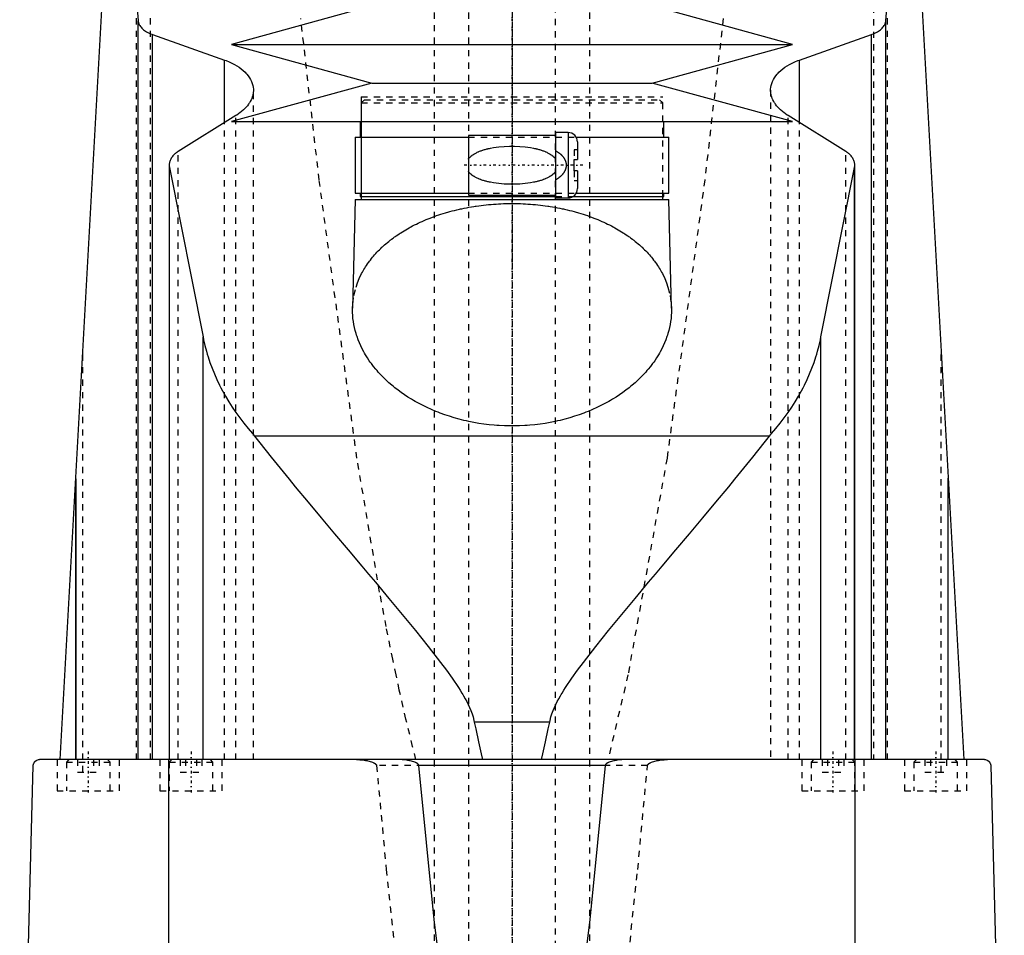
# Model space of a CAD drawing. Extents: x -120 to 120, y -1 to 1168.
# Tile 6 of 9: x -79 to 79, y 541 to 688. Entities that reach past the tile are written whole.
import ezdxf

# ---------------------------------------------------------------- set-up
doc = ezdxf.new("R2010")
doc.units = 0
doc.linetypes.add('CENTER', pattern=[1.5, 0.45, -0.5, 0.05, -0.5])
doc.linetypes.add('DASHED', pattern=[2, 1, -1])
for name, color, linetype in [('AM_0', 7, 'CONTINUOUS'), ('AM_3', 7, 'DASHED'), ('AM_7', 7, 'CENTER')]:
    doc.layers.add(name, color=color, linetype=linetype)

msp = doc.modelspace()

# ---------------------------------------------------------------- linework, layer by layer
at = {"layer": 'AM_0', "color": 7, "linetype": 'CONTINUOUS'}
for p, q in [((-72.48, 569.6), (-61.98, 760.16)), ((61.98, 760.16), (72.48, 569.6)), ((-22.5, 690.6), (-45, 684.4)), ((45, 684.4), (22.5, 690.6)), ((-60, 569.6), (-60, 688.17)), ((60, 569.6), (60, 688.17)), ((-57.68, 569.6), (-57.68, 685.98)), ((-57.68, 685.98), (-46.13, 681.89)), ((46.13, 681.89), (57.68, 685.98)), ((57.68, 569.6), (57.68, 685.98)), ((-45, 684.4), (-22.5, 678.2)), ((-45, 684.4), (45, 684.4)), ((22.5, 678.2), (45, 684.4)), ((-46.13, 671.85), (-46.13, 681.89)), ((46.13, 671.85), (46.13, 681.89)), ((-22.5, 678.2), (-45, 672)), ((-22.5, 678.2), (22.5, 678.2)), ((45, 672), (22.5, 678.2)), ((-44.32, 672.97), (-53.59, 667.2)), ((-45, 672), (45, 672)), ((-24.35, 672), (-24.35, 669.5)), ((24.35, 669.5), (24.35, 672)), ((53.59, 667.2), (44.32, 672.97)), ((9, 670.25), (7, 670.25)), ((7, 670.25), (7, 659.75)), ((9, 670.25), (9, 659.75)), ((-25.15, 669.5), (-25.15, 660.5)), ((-25.15, 669.5), (-7, 669.5)), ((7, 669.8), (-7, 669.8)), ((-7, 669.8), (-7, 660.2)), ((10.3, 669.5), (25.15, 669.5)), ((10.5, 668.75), (10.5, 665.9)), ((25.15, 660.5), (25.15, 669.5)), ((10, 664.1), (10, 665.9)), ((10, 665.9), (10.5, 665.9)), ((-55, 665.05), (-55, 569.6)), ((-54.96, 569.6), (-54.96, 664.64)), ((-54.96, 664.64), (-49.57, 637.45)), ((10.5, 664.1), (10, 664.1)), ((10.5, 664.1), (10.5, 661.25)), ((49.57, 637.45), (54.96, 664.64)), ((54.96, 569.6), (54.96, 664.64)), ((55, 569.6), (55, 665.05)), ((-25.15, 660.5), (-7, 660.5)), ((-24.35, 660.5), (-24.35, 660)), ((10.3, 660.5), (25.15, 660.5)), ((24.35, 660), (24.35, 660.5)), ((-25.18, 659.5), (-25.59, 642.04)), ((-25.18, 659.5), (25.18, 659.5)), ((-24.35, 660), (7, 660)), ((-24.18, 660), (-24.18, 659.5)), ((-7, 660.2), (7, 660.2)), ((7, 659.75), (9, 659.75)), ((9.83, 660), (24.35, 660)), ((24.18, 659.5), (24.18, 660)), ((25.59, 642.04), (25.18, 659.5)), ((-49.57, 569.6), (-49.57, 637.45)), ((49.57, 569.6), (49.57, 637.45)), ((41.3, 621.52), (-41.3, 621.52)), ((-70, 569.6), (-70, 614.75)), ((-70, 614.67), (-70, 569.6)), ((70, 569.6), (70, 614.75)), ((70, 569.6), (70, 614.67)), ((6.05, 575.62), (-6.05, 575.62)), ((75.83, 569.6), (-75.83, 569.6)), ((-55.06, 487.5), (-55.06, 569.6)), ((55.06, 487.5), (55.06, 569.6)), ((-79, 487.5), (-76.83, 568.63)), ((14.95, 568.63), (-14.95, 568.63)), ((76.83, 568.63), (79, 487.5))]:
    msp.add_line(p, q, dxfattribs=at)
for points in [[(-63.73, 728.44, 0), (-63.09, 722.45, 0), (-61.84, 709.58, 0), (-60.6, 695.59, 0), (-60, 688.17, 0)], [(60, 688.17, 0), (60.6, 695.59, 0), (61.84, 709.58, 0), (63.09, 722.45, 0), (63.73, 728.44, 0)], [(-60, 688.17, 0), (-59.99, 688.1, 0), (-59.96, 687.97, 0), (-59.93, 687.83, 0), (-59.9, 687.76, 0), (-59.88, 687.69, 0), (-59.81, 687.55, 0), (-59.73, 687.41, 0), (-59.64, 687.27, 0), (-59.53, 687.14, 0), (-59.41, 687.01, 0), (-59.34, 686.94, 0), (-59.28, 686.88, 0), (-59.13, 686.75, 0), (-58.97, 686.63, 0), (-58.81, 686.52, 0), (-58.63, 686.41, 0), (-58.44, 686.31, 0), (-58.34, 686.26, 0), (-58.24, 686.21, 0), (-58.03, 686.12, 0), (-57.8, 686.03, 0), (-57.68, 685.98, 0)], [(57.68, 685.98, 0), (57.8, 686.03, 0), (58.03, 686.12, 0), (58.24, 686.21, 0), (58.34, 686.26, 0), (58.44, 686.31, 0), (58.63, 686.41, 0), (58.81, 686.52, 0), (58.97, 686.63, 0), (59.13, 686.75, 0), (59.28, 686.88, 0), (59.34, 686.94, 0), (59.41, 687.01, 0), (59.53, 687.14, 0), (59.64, 687.27, 0), (59.73, 687.41, 0), (59.81, 687.55, 0), (59.88, 687.69, 0), (59.9, 687.76, 0), (59.93, 687.83, 0), (59.96, 687.97, 0), (59.99, 688.1, 0), (60, 688.17, 0)], [(-46.13, 681.89, 0), (-45.89, 681.8, 0), (-45.41, 681.6, 0), (-44.96, 681.4, 0), (-44.75, 681.29, 0), (-44.54, 681.18, 0), (-44.16, 680.95, 0), (-43.79, 680.72, 0), (-43.44, 680.46, 0), (-43.12, 680.2, 0), (-42.83, 679.92, 0), (-42.69, 679.78, 0), (-42.56, 679.64, 0), (-42.32, 679.35, 0), (-42.11, 679.05, 0), (-41.94, 678.74, 0), (-41.79, 678.44, 0), (-41.67, 678.13, 0), (-41.63, 677.97, 0), (-41.59, 677.82, 0), (-41.53, 677.51, 0), (-41.5, 677.21, 0), (-41.5, 677.06, 0)], [(41.5, 677.06, 0), (41.5, 677.21, 0), (41.53, 677.51, 0), (41.59, 677.82, 0), (41.63, 677.97, 0), (41.67, 678.13, 0), (41.79, 678.44, 0), (41.94, 678.74, 0), (42.11, 679.05, 0), (42.32, 679.35, 0), (42.56, 679.64, 0), (42.69, 679.78, 0), (42.83, 679.92, 0), (43.12, 680.2, 0), (43.44, 680.46, 0), (43.79, 680.72, 0), (44.16, 680.96, 0), (44.55, 681.18, 0), (44.75, 681.29, 0), (44.96, 681.4, 0), (45.41, 681.6, 0), (45.89, 681.8, 0), (46.13, 681.89, 0)], [(-41.5, 677.06, 0), (-41.5, 676.94, 0), (-41.52, 676.7, 0), (-41.55, 676.47, 0), (-41.58, 676.34, 0), (-41.6, 676.22, 0), (-41.67, 675.98, 0), (-41.76, 675.74, 0), (-41.86, 675.5, 0), (-41.99, 675.25, 0), (-42.13, 675.01, 0), (-42.21, 674.9, 0), (-42.29, 674.78, 0), (-42.47, 674.54, 0), (-42.67, 674.31, 0), (-42.88, 674.09, 0), (-43.11, 673.87, 0), (-43.35, 673.66, 0), (-43.48, 673.55, 0), (-43.61, 673.45, 0), (-43.89, 673.25, 0), (-44.17, 673.06, 0), (-44.32, 672.97, 0)], [(44.32, 672.97, 0), (44.17, 673.06, 0), (43.88, 673.25, 0), (43.61, 673.45, 0), (43.48, 673.56, 0), (43.35, 673.66, 0), (43.1, 673.87, 0), (42.88, 674.09, 0), (42.66, 674.32, 0), (42.47, 674.55, 0), (42.29, 674.78, 0), (42.21, 674.9, 0), (42.13, 675.02, 0), (41.99, 675.26, 0), (41.86, 675.5, 0), (41.76, 675.74, 0), (41.67, 675.98, 0), (41.6, 676.22, 0), (41.58, 676.35, 0), (41.55, 676.47, 0), (41.52, 676.7, 0), (41.5, 676.94, 0), (41.5, 677.06, 0)], [(-53.59, 667.2, 0), (-53.66, 667.15, 0), (-53.81, 667.05, 0), (-53.95, 666.94, 0), (-54.01, 666.89, 0), (-54.08, 666.84, 0), (-54.2, 666.72, 0), (-54.31, 666.61, 0), (-54.42, 666.49, 0), (-54.52, 666.37, 0), (-54.61, 666.25, 0), (-54.65, 666.19, 0), (-54.69, 666.13, 0), (-54.76, 666, 0), (-54.82, 665.87, 0), (-54.87, 665.75, 0), (-54.92, 665.62, 0), (-54.95, 665.49, 0), (-54.96, 665.43, 0), (-54.97, 665.36, 0), (-54.99, 665.24, 0), (-55, 665.11, 0), (-55, 665.05, 0)], [(55, 665.05, 0), (55, 665.11, 0), (54.99, 665.24, 0), (54.97, 665.36, 0), (54.96, 665.43, 0), (54.95, 665.49, 0), (54.92, 665.62, 0), (54.87, 665.75, 0), (54.82, 665.87, 0), (54.76, 666, 0), (54.69, 666.13, 0), (54.65, 666.19, 0), (54.61, 666.25, 0), (54.52, 666.37, 0), (54.42, 666.49, 0), (54.31, 666.61, 0), (54.2, 666.72, 0), (54.08, 666.84, 0), (54.01, 666.89, 0), (53.95, 666.94, 0), (53.81, 667.05, 0), (53.66, 667.15, 0), (53.59, 667.2, 0)], [(-55, 665.05, 0), (-55, 664.98, 0), (-54.99, 664.85, 0), (-54.97, 664.71, 0), (-54.96, 664.64, 0)], [(54.96, 664.64, 0), (54.97, 664.71, 0), (54.99, 664.85, 0), (55, 664.98, 0), (55, 665.05, 0)], [(25.59, 642.04, 0), (25.59, 641.81, 0), (25.59, 641.35, 0), (25.56, 640.87, 0), (25.54, 640.64, 0), (25.52, 640.4, 0), (25.46, 639.92, 0), (25.38, 639.43, 0), (25.28, 638.95, 0), (25.16, 638.46, 0), (25.02, 637.97, 0), (24.95, 637.73, 0), (24.87, 637.49, 0), (24.69, 637, 0), (24.49, 636.51, 0), (24.28, 636.02, 0), (24.04, 635.54, 0), (23.78, 635.06, 0), (23.65, 634.82, 0), (23.51, 634.58, 0), (23.21, 634.1, 0), (22.9, 633.63, 0), (22.74, 633.4, 0), (22.57, 633.17, 0), (22.22, 632.71, 0), (21.85, 632.25, 0), (21.66, 632.03, 0), (21.46, 631.8, 0), (21.06, 631.36, 0), (20.63, 630.93, 0), (20.19, 630.51, 0), (19.74, 630.09, 0), (19.27, 629.68, 0), (19.03, 629.48, 0), (18.78, 629.28, 0), (18.28, 628.9, 0), (17.77, 628.52, 0), (17.24, 628.15, 0), (16.69, 627.79, 0), (16.12, 627.44, 0), (15.82, 627.26, 0), (15.52, 627.09, 0), (14.9, 626.75, 0), (14.26, 626.41, 0), (13.6, 626.09, 0), (12.93, 625.79, 0), (12.23, 625.49, 0), (11.87, 625.35, 0), (11.51, 625.21, 0), (10.78, 624.95, 0), (10.04, 624.7, 0), (9.28, 624.46, 0), (8.5, 624.25, 0), (7.72, 624.05, 0), (7.32, 623.96, 0), (6.93, 623.87, 0), (6.12, 623.71, 0), (5.31, 623.57, 0), (4.5, 623.45, 0), (3.68, 623.35, 0), (2.86, 623.27, 0), (2.45, 623.24, 0), (2.04, 623.21, 0), (1.22, 623.17, 0), (0.41, 623.15, 0), (0, 623.15, 0), (-0.41, 623.15, 0), (-1.22, 623.17, 0), (-2.04, 623.21, 0), (-2.45, 623.24, 0), (-2.86, 623.27, 0), (-3.68, 623.35, 0), (-4.5, 623.45, 0), (-5.31, 623.57, 0), (-6.12, 623.71, 0), (-6.93, 623.87, 0), (-7.32, 623.96, 0), (-7.72, 624.05, 0), (-8.5, 624.25, 0), (-9.28, 624.46, 0), (-10.04, 624.7, 0), (-10.78, 624.95, 0), (-11.51, 625.21, 0), (-11.87, 625.35, 0), (-12.23, 625.49, 0), (-12.93, 625.79, 0), (-13.6, 626.09, 0), (-14.26, 626.41, 0), (-14.9, 626.75, 0), (-15.52, 627.09, 0), (-15.82, 627.26, 0), (-16.12, 627.44, 0), (-16.69, 627.79, 0), (-17.24, 628.15, 0), (-17.77, 628.52, 0), (-18.28, 628.9, 0), (-18.78, 629.28, 0), (-19.03, 629.48, 0), (-19.27, 629.68, 0), (-19.74, 630.09, 0), (-20.19, 630.51, 0), (-20.63, 630.93, 0), (-21.06, 631.36, 0), (-21.46, 631.8, 0), (-21.66, 632.03, 0), (-21.85, 632.25, 0), (-22.22, 632.71, 0), (-22.57, 633.17, 0), (-22.74, 633.4, 0), (-22.9, 633.63, 0), (-23.21, 634.1, 0), (-23.51, 634.58, 0), (-23.65, 634.82, 0), (-23.78, 635.06, 0), (-24.04, 635.54, 0), (-24.28, 636.02, 0), (-24.49, 636.51, 0), (-24.69, 637, 0), (-24.87, 637.49, 0), (-24.95, 637.73, 0), (-25.02, 637.97, 0), (-25.16, 638.46, 0), (-25.28, 638.95, 0), (-25.38, 639.43, 0), (-25.46, 639.92, 0), (-25.52, 640.4, 0), (-25.54, 640.64, 0), (-25.56, 640.87, 0), (-25.59, 641.35, 0), (-25.59, 641.81, 0), (-25.59, 642.04, 0)], [(-49.57, 637.45, 0), (-49.48, 637, 0), (-49.28, 636.08, 0), (-49.04, 635.16, 0), (-48.91, 634.7, 0), (-48.77, 634.24, 0), (-48.47, 633.33, 0), (-48.13, 632.42, 0), (-47.76, 631.51, 0), (-47.36, 630.6, 0), (-46.93, 629.7, 0), (-46.7, 629.26, 0), (-46.46, 628.81, 0), (-45.97, 627.92, 0), (-45.44, 627.04, 0), (-44.89, 626.16, 0), (-44.3, 625.3, 0), (-43.68, 624.44, 0), (-43.36, 624.01, 0), (-43.04, 623.59, 0), (-42.36, 622.75, 0), (-41.66, 621.93, 0), (-41.3, 621.52, 0)], [(41.3, 621.52, 0), (41.66, 621.93, 0), (42.36, 622.75, 0), (43.04, 623.59, 0), (43.36, 624.01, 0), (43.68, 624.44, 0), (44.3, 625.3, 0), (44.89, 626.16, 0), (45.44, 627.04, 0), (45.97, 627.92, 0), (46.46, 628.81, 0), (46.7, 629.26, 0), (46.93, 629.7, 0), (47.36, 630.6, 0), (47.76, 631.51, 0), (48.13, 632.42, 0), (48.47, 633.33, 0), (48.77, 634.24, 0), (48.91, 634.7, 0), (49.04, 635.16, 0), (49.28, 636.08, 0), (49.48, 637, 0), (49.57, 637.45, 0)], [(-41.3, 621.52, 0), (-40.44, 620.42, 0), (-38.64, 618.15, 0), (-36.74, 615.81, 0), (-35.76, 614.61, 0), (-34.77, 613.4, 0), (-32.72, 610.92, 0), (-30.63, 608.41, 0), (-28.48, 605.85, 0), (-26.31, 603.27, 0), (-24.12, 600.67, 0), (-23.03, 599.37, 0), (-21.93, 598.07, 0), (-19.76, 595.48, 0), (-17.6, 592.89, 0), (-15.49, 590.32, 0), (-13.43, 587.76, 0), (-11.45, 585.21, 0), (-10.51, 583.94, 0), (-9.59, 582.67, 0), (-8.57, 581.15, 0), (-8.3, 580.72, 0), (-8.03, 580.27, 0), (-7.89, 580.05, 0), (-7.76, 579.83, 0), (-7.51, 579.37, 0), (-7.26, 578.91, 0), (-7.03, 578.44, 0), (-6.81, 577.96, 0), (-6.6, 577.47, 0), (-6.5, 577.22, 0), (-6.41, 576.97, 0), (-6.25, 576.44, 0), (-6.11, 575.9, 0), (-6.05, 575.62, 0)], [(6.05, 575.62, 0), (6.11, 575.9, 0), (6.25, 576.44, 0), (6.41, 576.97, 0), (6.5, 577.22, 0), (6.6, 577.47, 0), (6.81, 577.96, 0), (7.03, 578.44, 0), (7.26, 578.91, 0), (7.51, 579.37, 0), (7.76, 579.83, 0), (7.89, 580.05, 0), (8.03, 580.27, 0), (8.3, 580.72, 0), (8.57, 581.15, 0), (9.59, 582.67, 0), (10.51, 583.94, 0), (11.45, 585.21, 0), (13.43, 587.76, 0), (15.49, 590.32, 0), (17.6, 592.89, 0), (19.76, 595.48, 0), (21.93, 598.07, 0), (23.03, 599.37, 0), (24.12, 600.67, 0), (26.31, 603.27, 0), (28.48, 605.85, 0), (30.63, 608.41, 0), (32.72, 610.92, 0), (34.77, 613.4, 0), (35.76, 614.61, 0), (36.74, 615.81, 0), (38.64, 618.15, 0), (40.44, 620.42, 0), (41.3, 621.52, 0)], [(-6.05, 575.62, 0), (-5.83, 574.51, 0), (-5.4, 572.43, 0), (-4.97, 570.5, 0), (-4.76, 569.6, 0)], [(4.76, 569.6, 0), (4.97, 570.5, 0), (5.4, 572.43, 0), (5.83, 574.51, 0), (6.05, 575.62, 0)], [(-76.83, 568.63, 0), (-76.83, 568.63, 0), (-76.83, 568.63, 0), (-76.83, 568.63, 0), (-76.83, 568.63, 0), (-76.83, 568.63, 0), (-76.83, 568.63, 0), (-76.83, 568.63, 0), (-76.83, 568.63, 0), (-76.83, 568.64, 0), (-76.83, 568.64, 0), (-76.83, 568.64, 0), (-76.83, 568.65, 0), (-76.83, 568.65, 0), (-76.83, 568.65, 0), (-76.83, 568.66, 0), (-76.83, 568.66, 0), (-76.83, 568.66, 0), (-76.83, 568.66, 0), (-76.83, 568.66, 0), (-76.83, 568.67, 0), (-76.83, 568.67, 0), (-76.83, 568.67, 0), (-76.83, 568.68, 0), (-76.83, 568.68, 0), (-76.83, 568.68, 0), (-76.83, 568.68, 0), (-76.83, 568.68, 0), (-76.83, 568.69, 0), (-76.83, 568.69, 0), (-76.82, 568.71, 0), (-76.82, 568.72, 0), (-76.82, 568.73, 0), (-76.82, 568.74, 0), (-76.82, 568.75, 0), (-76.82, 568.75, 0), (-76.82, 568.76, 0), (-76.82, 568.76, 0), (-76.82, 568.77, 0), (-76.81, 568.8, 0), (-76.81, 568.82, 0), (-76.8, 568.83, 0), (-76.79, 568.87, 0), (-76.78, 568.9, 0), (-76.75, 568.98, 0), (-76.7, 569.09, 0), (-76.68, 569.13, 0), (-76.65, 569.17, 0), (-76.6, 569.24, 0), (-76.55, 569.3, 0), (-76.35, 569.45, 0), (-76, 569.59, 0), (-75.83, 569.6, 0)], [(-14.95, 568.63, 0), (-14.95, 568.63, 0), (-14.95, 568.63, 0), (-14.95, 568.64, 0), (-14.95, 568.64, 0), (-14.95, 568.64, 0), (-14.95, 568.65, 0), (-14.95, 568.65, 0), (-14.95, 568.66, 0), (-14.95, 568.67, 0), (-14.95, 568.67, 0), (-14.95, 568.67, 0), (-14.96, 568.68, 0), (-14.96, 568.68, 0), (-14.96, 568.69, 0), (-14.96, 568.69, 0), (-14.96, 568.7, 0), (-14.96, 568.7, 0), (-14.96, 568.71, 0), (-14.97, 568.71, 0), (-14.97, 568.71, 0), (-14.97, 568.72, 0), (-14.97, 568.72, 0), (-14.97, 568.72, 0), (-14.97, 568.73, 0), (-14.98, 568.73, 0), (-14.98, 568.74, 0), (-14.98, 568.74, 0), (-14.98, 568.74, 0), (-14.98, 568.75, 0), (-14.99, 568.75, 0), (-14.99, 568.76, 0), (-14.99, 568.76, 0), (-14.99, 568.77, 0), (-15, 568.77, 0), (-15, 568.77, 0), (-15, 568.78, 0), (-15.01, 568.79, 0), (-15.03, 568.82, 0), (-15.05, 568.84, 0), (-15.07, 568.87, 0), (-15.09, 568.88, 0), (-15.1, 568.89, 0), (-15.12, 568.91, 0), (-15.15, 568.93, 0), (-15.17, 568.95, 0), (-15.2, 568.97, 0), (-15.23, 568.99, 0), (-15.24, 569, 0), (-15.26, 569.01, 0), (-15.28, 569.03, 0), (-15.31, 569.04, 0), (-15.33, 569.05, 0), (-15.34, 569.06, 0), (-15.37, 569.08, 0), (-15.4, 569.09, 0), (-15.41, 569.1, 0), (-15.43, 569.11, 0), (-15.46, 569.12, 0), (-15.49, 569.13, 0), (-15.59, 569.18, 0), (-15.76, 569.24, 0), (-15.94, 569.3, 0), (-16.13, 569.36, 0), (-16.32, 569.4, 0), (-16.41, 569.42, 0), (-16.51, 569.44, 0), (-16.71, 569.48, 0), (-16.9, 569.51, 0), (-17.1, 569.54, 0), (-17.29, 569.56, 0), (-17.49, 569.57, 0), (-17.58, 569.58, 0), (-17.68, 569.59, 0), (-17.87, 569.6, 0), (-18.05, 569.6, 0), (-18.15, 569.6, 0)], [(18.15, 569.6, 0), (18.05, 569.6, 0), (17.87, 569.6, 0), (17.68, 569.59, 0), (17.58, 569.58, 0), (17.49, 569.57, 0), (17.29, 569.56, 0), (17.1, 569.54, 0), (16.9, 569.51, 0), (16.71, 569.48, 0), (16.51, 569.44, 0), (16.41, 569.42, 0), (16.32, 569.4, 0), (16.13, 569.36, 0), (15.94, 569.3, 0), (15.76, 569.24, 0), (15.59, 569.18, 0), (15.49, 569.13, 0), (15.46, 569.12, 0), (15.43, 569.11, 0), (15.41, 569.1, 0), (15.4, 569.09, 0), (15.37, 569.08, 0), (15.34, 569.06, 0), (15.33, 569.05, 0), (15.31, 569.04, 0), (15.28, 569.03, 0), (15.26, 569.01, 0), (15.24, 569, 0), (15.23, 568.99, 0), (15.2, 568.97, 0), (15.17, 568.95, 0), (15.15, 568.93, 0), (15.12, 568.91, 0), (15.1, 568.89, 0), (15.09, 568.88, 0), (15.07, 568.87, 0), (15.05, 568.84, 0), (15.03, 568.82, 0), (15.01, 568.79, 0), (15, 568.78, 0), (15, 568.77, 0), (15, 568.77, 0), (14.99, 568.77, 0), (14.99, 568.76, 0), (14.99, 568.76, 0), (14.99, 568.75, 0), (14.98, 568.75, 0), (14.98, 568.74, 0), (14.98, 568.74, 0), (14.98, 568.74, 0), (14.98, 568.73, 0), (14.97, 568.73, 0), (14.97, 568.72, 0), (14.97, 568.72, 0), (14.97, 568.72, 0), (14.97, 568.71, 0), (14.97, 568.71, 0), (14.96, 568.71, 0), (14.96, 568.7, 0), (14.96, 568.7, 0), (14.96, 568.69, 0), (14.96, 568.69, 0), (14.96, 568.68, 0), (14.96, 568.68, 0), (14.95, 568.67, 0), (14.95, 568.67, 0), (14.95, 568.67, 0), (14.95, 568.66, 0), (14.95, 568.65, 0), (14.95, 568.65, 0), (14.95, 568.64, 0), (14.95, 568.64, 0), (14.95, 568.64, 0), (14.95, 568.63, 0), (14.95, 568.63, 0), (14.95, 568.63, 0)], [(75.83, 569.6, 0), (76, 569.59, 0), (76.35, 569.45, 0), (76.55, 569.3, 0), (76.6, 569.24, 0), (76.65, 569.17, 0), (76.68, 569.13, 0), (76.7, 569.09, 0), (76.75, 568.98, 0), (76.78, 568.9, 0), (76.79, 568.87, 0), (76.8, 568.83, 0), (76.81, 568.82, 0), (76.81, 568.8, 0), (76.82, 568.77, 0), (76.82, 568.76, 0), (76.82, 568.76, 0), (76.82, 568.75, 0), (76.82, 568.75, 0), (76.82, 568.74, 0), (76.82, 568.73, 0), (76.82, 568.72, 0), (76.82, 568.71, 0), (76.83, 568.69, 0), (76.83, 568.69, 0), (76.83, 568.68, 0), (76.83, 568.68, 0), (76.83, 568.68, 0), (76.83, 568.68, 0), (76.83, 568.68, 0), (76.83, 568.67, 0), (76.83, 568.67, 0), (76.83, 568.67, 0), (76.83, 568.66, 0), (76.83, 568.66, 0), (76.83, 568.66, 0), (76.83, 568.66, 0), (76.83, 568.66, 0), (76.83, 568.65, 0), (76.83, 568.65, 0), (76.83, 568.65, 0), (76.83, 568.64, 0), (76.83, 568.64, 0), (76.83, 568.64, 0), (76.83, 568.63, 0), (76.83, 568.63, 0), (76.83, 568.63, 0), (76.83, 568.63, 0), (76.83, 568.63, 0), (76.83, 568.63, 0), (76.83, 568.63, 0), (76.83, 568.63, 0), (76.83, 568.63, 0)], [(-9.62, 520.74, 0), (-12.5, 543.94, 0), (-14.95, 568.63, 0)], [(14.95, 568.63, 0), (12.5, 543.94, 0), (9.62, 520.74, 0)]]:
    msp.add_polyline3d(points, dxfattribs=at)
for centre, start, end in [((9, 668.75), 0, 90), ((9, 661.25), 270, 0)]:
    msp.add_arc(centre, 1.5, start, end, dxfattribs=at)
at = {"layer": 'AM_3', "color": 6, "linetype": 'DASHED'}
for p, q in [((-7, 1129.5), (-7, 355.5)), ((7, 355.5), (7, 1129.5)), ((-12.5, 1117.5), (-12.5, 396.5)), ((12.5, 396.5), (12.5, 1117.5)), ((-58, 569.6), (-58, 768.44)), ((58, 768.44), (58, 569.6)), ((-60.27, 569.6), (-60.27, 765.71)), ((60.27, 569.6), (60.27, 765.71)), ((-41.5, 569.6), (-41.5, 677.06)), ((41.5, 677.06), (41.5, 569.6)), ((-24.18, 676), (-24.18, 660)), ((-24.18, 676), (24.18, 676)), ((-23.68, 675.5), (-24.18, 675)), ((-24.18, 675), (-24.18, 660)), ((-24.18, 675), (24.18, 675)), ((-23.68, 675.5), (23.68, 675.5)), ((24.18, 675), (23.68, 675.5)), ((24.18, 660), (24.18, 676)), ((24.18, 660), (24.18, 675)), ((-46.13, 569.6), (-46.13, 671.85)), ((-44.32, 569.6), (-44.32, 672.97)), ((44.32, 569.6), (44.32, 672.97)), ((46.13, 569.6), (46.13, 671.85)), ((-7, 669.5), (10.3, 669.5)), ((-53.59, 569.6), (-53.59, 667.2)), ((10, 667.5), (10, 665.9)), ((10.5, 667.5), (10, 667.5)), ((53.59, 569.6), (53.59, 667.2)), ((10, 664.1), (10, 662.5)), ((10.5, 662.5), (10, 662.5)), ((-7, 660.5), (10.3, 660.5)), ((7, 660), (9.83, 660)), ((-68.87, 567.6), (-68.87, 635.23)), ((68.87, 567.6), (68.87, 635.23)), ((-70, 569.6), (-70, 614.71)), ((-70, 614.67), (-70, 614.71)), ((70, 614.71), (70, 614.67)), ((70, 569.6), (70, 614.71)), ((-73, 569.6), (-73, 564.6)), ((-71.1, 569.6), (-71.5, 569.2)), ((-71.5, 569.2), (-71.5, 564.6)), ((-71.5, 569.2), (-64.5, 569.2)), ((-69.73, 569.6), (-69.73, 567.6)), ((-67.13, 569.6), (-67.13, 567.6)), ((-66.27, 569.6), (-66.27, 567.6)), ((-64.5, 569.2), (-64.9, 569.6)), ((-64.5, 564.6), (-64.5, 569.2)), ((-63, 564.6), (-63, 569.6)), ((-56.5, 569.6), (-56.5, 564.6)), ((-54.6, 569.6), (-55, 569.2)), ((-55, 569.2), (-55, 564.6)), ((-55, 569.2), (-48, 569.2)), ((-53.23, 569.6), (-53.23, 567.6)), ((-52.37, 569.6), (-52.37, 567.6)), ((-50.63, 569.6), (-50.63, 567.6)), ((-49.77, 569.6), (-49.77, 567.6)), ((-48, 569.2), (-48.4, 569.6)), ((-48, 564.6), (-48, 569.2)), ((-46.5, 564.6), (-46.5, 569.6)), ((46.5, 569.6), (46.5, 564.6)), ((48.4, 569.6), (48, 569.2)), ((48, 569.2), (48, 564.6)), ((48, 569.2), (55, 569.2)), ((49.77, 569.6), (49.77, 567.6)), ((50.63, 569.6), (50.63, 567.6)), ((52.37, 569.6), (52.37, 567.6)), ((53.23, 569.6), (53.23, 567.6)), ((55, 569.2), (54.6, 569.6)), ((55, 564.6), (55, 569.2)), ((56.5, 564.6), (56.5, 569.6)), ((63, 569.6), (63, 564.6)), ((64.9, 569.6), (64.5, 569.2)), ((64.5, 569.2), (64.5, 564.6)), ((64.5, 569.2), (71.5, 569.2)), ((66.27, 569.6), (66.27, 567.6)), ((67.13, 569.6), (67.13, 567.6)), ((69.73, 569.6), (69.73, 567.6)), ((71.5, 569.2), (71.1, 569.6)), ((71.5, 564.6), (71.5, 569.2)), ((73, 564.6), (73, 569.6)), ((-69.73, 567.6), (-66.27, 567.6)), ((-53.23, 567.6), (-49.77, 567.6)), ((21.74, 568.63), (-21.74, 568.63)), ((49.77, 567.6), (53.23, 567.6)), ((66.27, 567.6), (69.73, 567.6)), ((-73, 564.6), (-63, 564.6)), ((-56.5, 564.6), (-46.5, 564.6)), ((46.5, 564.6), (56.5, 564.6)), ((63, 564.6), (73, 564.6))]:
    msp.add_line(p, q, dxfattribs=at)
for points in [[(-15.41, 569.6, 0), (-15.95, 571.69, 0), (-17.01, 576.08, 0), (-18.08, 580.76, 0), (-18.61, 583.2, 0), (-19.13, 585.71, 0), (-20.19, 590.95, 0), (-21.24, 596.47, 0), (-24.88, 617.98, 0), (-30.94, 662.64, 0), (-33.89, 688.56, 0)], [(33.89, 688.56, 0), (30.94, 662.64, 0), (24.88, 617.98, 0), (18.61, 583.2, 0), (15.41, 569.6, 0)], [(-7, 666, 0), (-6.96, 666.06, 0), (-6.87, 666.17, 0), (-6.77, 666.27, 0), (-6.72, 666.32, 0), (-6.68, 666.36, 0), (-6.58, 666.45, 0), (-6.47, 666.54, 0), (-6.37, 666.62, 0), (-6.26, 666.69, 0), (-6.15, 666.76, 0), (-6.1, 666.8, 0), (-6.04, 666.83, 0), (-5.93, 666.9, 0), (-5.81, 666.96, 0), (-5.69, 667.02, 0), (-5.57, 667.08, 0), (-5.45, 667.14, 0), (-5.39, 667.16, 0), (-5.33, 667.19, 0), (-5.2, 667.24, 0), (-5.08, 667.29, 0), (-5.02, 667.31, 0), (-4.95, 667.34, 0), (-4.82, 667.38, 0), (-4.69, 667.43, 0), (-4.63, 667.45, 0), (-4.56, 667.47, 0), (-4.43, 667.51, 0), (-4.3, 667.55, 0), (-4.16, 667.58, 0), (-4.02, 667.62, 0), (-3.89, 667.65, 0), (-3.82, 667.67, 0), (-3.75, 667.68, 0), (-3.61, 667.71, 0), (-3.47, 667.74, 0), (-2.98, 667.83, 0), (-2.12, 667.95, 0), (-1.26, 668.02, 0), (-0.42, 668.05, 0), (0, 668.06, 0), (0.42, 668.05, 0), (1.26, 668.02, 0), (2.12, 667.95, 0), (2.98, 667.83, 0), (3.47, 667.74, 0), (3.61, 667.71, 0), (3.75, 667.68, 0), (3.82, 667.67, 0), (3.89, 667.65, 0), (4.02, 667.62, 0), (4.16, 667.58, 0), (4.3, 667.55, 0), (4.43, 667.51, 0), (4.56, 667.47, 0), (4.63, 667.45, 0), (4.69, 667.43, 0), (4.82, 667.38, 0), (4.95, 667.34, 0), (5.02, 667.31, 0), (5.08, 667.29, 0), (5.2, 667.24, 0), (5.33, 667.19, 0), (5.39, 667.16, 0), (5.45, 667.14, 0), (5.57, 667.08, 0), (5.69, 667.02, 0), (5.81, 666.96, 0), (5.93, 666.9, 0), (6.04, 666.83, 0), (6.1, 666.8, 0), (6.15, 666.76, 0), (6.26, 666.69, 0), (6.37, 666.62, 0), (6.47, 666.54, 0), (6.58, 666.45, 0), (6.68, 666.36, 0), (6.72, 666.32, 0), (6.77, 666.27, 0), (6.87, 666.17, 0), (6.96, 666.06, 0), (7, 666, 0)], [(7, 667.35, 0), (7.15, 667.26, 0), (7.31, 667.16, 0), (7.36, 667.12, 0), (7.41, 667.09, 0), (7.43, 667.07, 0), (7.45, 667.06, 0), (7.5, 667.02, 0), (7.54, 666.99, 0), (7.59, 666.96, 0), (7.63, 666.92, 0), (7.68, 666.88, 0), (7.7, 666.87, 0), (7.72, 666.85, 0), (7.76, 666.81, 0), (7.8, 666.77, 0), (7.82, 666.76, 0), (7.84, 666.74, 0), (7.88, 666.7, 0), (7.92, 666.66, 0), (7.94, 666.64, 0), (7.96, 666.62, 0), (8, 666.58, 0), (8.04, 666.54, 0), (8.07, 666.5, 0), (8.11, 666.46, 0), (8.14, 666.42, 0), (8.16, 666.4, 0), (8.18, 666.38, 0), (8.21, 666.33, 0), (8.24, 666.29, 0), (8.27, 666.25, 0), (8.3, 666.2, 0), (8.33, 666.16, 0), (8.35, 666.13, 0), (8.36, 666.11, 0), (8.39, 666.06, 0), (8.42, 666.01, 0), (8.45, 665.96, 0), (8.47, 665.91, 0), (8.5, 665.86, 0), (8.51, 665.83, 0), (8.52, 665.8, 0), (8.54, 665.75, 0), (8.57, 665.7, 0), (8.58, 665.64, 0), (8.6, 665.59, 0), (8.62, 665.53, 0), (8.63, 665.5, 0), (8.63, 665.48, 0), (8.65, 665.42, 0), (8.66, 665.36, 0), (8.67, 665.31, 0), (8.68, 665.25, 0), (8.68, 665.19, 0), (8.69, 665.17, 0), (8.69, 665.14, 0), (8.69, 665.08, 0), (8.69, 665.03, 0), (8.69, 665, 0), (8.69, 664.97, 0), (8.69, 664.92, 0), (8.69, 664.86, 0), (8.69, 664.83, 0), (8.68, 664.81, 0), (8.68, 664.75, 0), (8.67, 664.69, 0), (8.66, 664.64, 0), (8.65, 664.58, 0), (8.63, 664.52, 0), (8.63, 664.5, 0), (8.62, 664.47, 0), (8.6, 664.41, 0), (8.58, 664.36, 0), (8.57, 664.3, 0), (8.54, 664.25, 0), (8.52, 664.2, 0), (8.51, 664.17, 0), (8.5, 664.14, 0), (8.47, 664.09, 0), (8.45, 664.04, 0), (8.42, 663.99, 0), (8.39, 663.94, 0), (8.36, 663.89, 0), (8.35, 663.87, 0), (8.33, 663.84, 0), (8.3, 663.8, 0), (8.27, 663.75, 0), (8.24, 663.71, 0), (8.21, 663.67, 0), (8.18, 663.62, 0), (8.16, 663.6, 0), (8.14, 663.58, 0), (8.11, 663.54, 0), (8.07, 663.5, 0), (8.04, 663.46, 0), (8, 663.42, 0), (7.96, 663.38, 0), (7.94, 663.36, 0), (7.92, 663.34, 0), (7.88, 663.3, 0), (7.84, 663.26, 0), (7.82, 663.24, 0), (7.8, 663.23, 0), (7.76, 663.19, 0), (7.72, 663.15, 0), (7.7, 663.13, 0), (7.68, 663.12, 0), (7.63, 663.08, 0), (7.59, 663.04, 0), (7.54, 663.01, 0), (7.5, 662.98, 0), (7.45, 662.94, 0), (7.43, 662.93, 0), (7.41, 662.91, 0), (7.36, 662.88, 0), (7.31, 662.84, 0), (7.15, 662.74, 0), (7, 662.65, 0)], [(7, 664, 0), (6.96, 663.94, 0), (6.87, 663.83, 0), (6.77, 663.73, 0), (6.72, 663.68, 0), (6.68, 663.64, 0), (6.58, 663.55, 0), (6.47, 663.46, 0), (6.37, 663.38, 0), (6.26, 663.31, 0), (6.15, 663.24, 0), (6.1, 663.2, 0), (6.04, 663.17, 0), (5.93, 663.1, 0), (5.81, 663.04, 0), (5.69, 662.98, 0), (5.57, 662.92, 0), (5.45, 662.86, 0), (5.39, 662.84, 0), (5.33, 662.81, 0), (5.2, 662.76, 0), (5.08, 662.71, 0), (5.02, 662.69, 0), (4.95, 662.66, 0), (4.82, 662.62, 0), (4.69, 662.57, 0), (4.63, 662.55, 0), (4.56, 662.53, 0), (4.43, 662.49, 0), (4.3, 662.45, 0), (4.16, 662.42, 0), (4.02, 662.38, 0), (3.89, 662.35, 0), (3.82, 662.33, 0), (3.75, 662.32, 0), (3.61, 662.29, 0), (3.47, 662.26, 0), (2.98, 662.17, 0), (2.12, 662.05, 0), (1.26, 661.98, 0), (0.42, 661.95, 0), (0, 661.94, 0), (-0.42, 661.95, 0), (-1.26, 661.98, 0), (-2.12, 662.05, 0), (-2.98, 662.17, 0), (-3.47, 662.26, 0), (-3.61, 662.29, 0), (-3.75, 662.32, 0), (-3.82, 662.33, 0), (-3.89, 662.35, 0), (-4.02, 662.38, 0), (-4.16, 662.42, 0), (-4.3, 662.45, 0), (-4.43, 662.49, 0), (-4.56, 662.53, 0), (-4.63, 662.55, 0), (-4.69, 662.57, 0), (-4.82, 662.62, 0), (-4.95, 662.66, 0), (-5.02, 662.69, 0), (-5.08, 662.71, 0), (-5.2, 662.76, 0), (-5.33, 662.81, 0), (-5.39, 662.84, 0), (-5.45, 662.86, 0), (-5.57, 662.92, 0), (-5.69, 662.98, 0), (-5.81, 663.04, 0), (-5.93, 663.1, 0), (-6.04, 663.17, 0), (-6.1, 663.2, 0), (-6.15, 663.24, 0), (-6.26, 663.31, 0), (-6.37, 663.38, 0), (-6.47, 663.46, 0), (-6.58, 663.55, 0), (-6.68, 663.64, 0), (-6.72, 663.68, 0), (-6.77, 663.73, 0), (-6.87, 663.83, 0), (-6.96, 663.94, 0), (-7, 664, 0)], [(-25.59, 642.04, 0), (-25.56, 642.72, 0), (-25.37, 644.08, 0), (-25.03, 645.45, 0), (-24.79, 646.14, 0), (-24.51, 646.82, 0), (-24.13, 647.61, 0), (-24.01, 647.83, 0), (-23.89, 648.05, 0), (-23.83, 648.16, 0), (-23.76, 648.28, 0), (-23.63, 648.5, 0), (-23.49, 648.72, 0), (-23.35, 648.93, 0), (-23.2, 649.15, 0), (-23.05, 649.37, 0), (-22.97, 649.47, 0), (-22.89, 649.58, 0), (-22.73, 649.79, 0), (-22.56, 650.01, 0), (-22.39, 650.22, 0), (-22.22, 650.42, 0), (-22.04, 650.63, 0), (-21.95, 650.73, 0), (-21.85, 650.84, 0), (-21.67, 651.04, 0), (-21.47, 651.24, 0), (-21.28, 651.44, 0), (-21.07, 651.64, 0), (-20.87, 651.83, 0), (-20.76, 651.93, 0), (-20.66, 652.03, 0), (-20.44, 652.22, 0), (-20.23, 652.41, 0), (-20, 652.59, 0), (-19.78, 652.78, 0), (-19.55, 652.96, 0), (-19.43, 653.05, 0), (-19.31, 653.14, 0), (-19.08, 653.32, 0), (-18.83, 653.49, 0), (-18.71, 653.58, 0), (-18.59, 653.67, 0), (-18.34, 653.84, 0), (-18.09, 654, 0), (-17.96, 654.09, 0), (-17.83, 654.17, 0), (-17.58, 654.33, 0), (-17.32, 654.49, 0), (-17.05, 654.65, 0), (-16.78, 654.8, 0), (-16.5, 654.96, 0), (-16.36, 655.04, 0), (-16.22, 655.11, 0), (-15.94, 655.26, 0), (-15.64, 655.41, 0), (-15.35, 655.56, 0), (-15.04, 655.71, 0), (-14.73, 655.85, 0), (-14.58, 655.92, 0), (-14.42, 655.99, 0), (-14.1, 656.13, 0), (-13.78, 656.27, 0), (-13.45, 656.4, 0), (-13.12, 656.53, 0), (-12.78, 656.66, 0), (-12.61, 656.72, 0), (-12.44, 656.78, 0), (-12.1, 656.91, 0), (-11.75, 657.02, 0), (-11.4, 657.14, 0), (-11.04, 657.25, 0), (-10.68, 657.36, 0), (-10.5, 657.41, 0), (-10.32, 657.47, 0), (-9.95, 657.57, 0), (-9.58, 657.67, 0), (-9.21, 657.76, 0), (-8.83, 657.85, 0), (-8.45, 657.94, 0), (-8.26, 657.98, 0), (-8.07, 658.03, 0), (-7.68, 658.11, 0), (-7.3, 658.18, 0), (-7.1, 658.22, 0), (-6.91, 658.25, 0), (-6.52, 658.32, 0), (-6.13, 658.39, 0), (-5.93, 658.42, 0), (-5.74, 658.45, 0), (-5.34, 658.5, 0), (-4.95, 658.55, 0), (-4.55, 658.6, 0), (-4.15, 658.65, 0), (-3.76, 658.69, 0), (-3.56, 658.7, 0), (-3.36, 658.72, 0), (-2.96, 658.75, 0), (-2.56, 658.78, 0), (-2.17, 658.81, 0), (-1.77, 658.82, 0), (-1.37, 658.84, 0), (-1.18, 658.85, 0), (-0.98, 658.85, 0), (-0.59, 658.86, 0), (-0.2, 658.86, 0), (0, 658.86, 0)], [(0, 658.86, 0), (0.2, 658.86, 0), (0.59, 658.86, 0), (0.98, 658.85, 0), (1.18, 658.85, 0), (1.37, 658.84, 0), (1.77, 658.82, 0), (2.17, 658.81, 0), (2.56, 658.78, 0), (2.96, 658.75, 0), (3.36, 658.72, 0), (3.56, 658.7, 0), (3.76, 658.69, 0), (4.15, 658.65, 0), (4.55, 658.6, 0), (4.95, 658.55, 0), (5.34, 658.5, 0), (5.74, 658.45, 0), (5.93, 658.42, 0), (6.13, 658.39, 0), (6.52, 658.32, 0), (6.91, 658.25, 0), (7.1, 658.22, 0), (7.3, 658.18, 0), (7.68, 658.11, 0), (8.07, 658.03, 0), (8.26, 657.98, 0), (8.45, 657.94, 0), (8.83, 657.85, 0), (9.21, 657.76, 0), (9.58, 657.67, 0), (9.95, 657.57, 0), (10.32, 657.47, 0), (10.5, 657.41, 0), (10.68, 657.36, 0), (11.04, 657.25, 0), (11.4, 657.14, 0), (11.75, 657.02, 0), (12.1, 656.91, 0), (12.44, 656.78, 0), (12.61, 656.72, 0), (12.78, 656.66, 0), (13.12, 656.53, 0), (13.45, 656.4, 0), (13.78, 656.27, 0), (14.1, 656.13, 0), (14.42, 655.99, 0), (14.58, 655.92, 0), (14.73, 655.85, 0), (15.04, 655.71, 0), (15.35, 655.56, 0), (15.64, 655.41, 0), (15.94, 655.26, 0), (16.22, 655.11, 0), (16.36, 655.04, 0), (16.5, 654.96, 0), (16.78, 654.8, 0), (17.05, 654.65, 0), (17.32, 654.49, 0), (17.58, 654.33, 0), (17.83, 654.17, 0), (17.96, 654.09, 0), (18.09, 654, 0), (18.34, 653.84, 0), (18.59, 653.67, 0), (18.71, 653.58, 0), (18.83, 653.49, 0), (19.08, 653.32, 0), (19.31, 653.14, 0), (19.43, 653.05, 0), (19.55, 652.96, 0), (19.78, 652.78, 0), (20, 652.59, 0), (20.23, 652.41, 0), (20.44, 652.22, 0), (20.66, 652.03, 0), (20.76, 651.93, 0), (20.87, 651.83, 0), (21.07, 651.64, 0), (21.28, 651.44, 0), (21.47, 651.24, 0), (21.67, 651.04, 0), (21.85, 650.84, 0), (21.95, 650.73, 0), (22.04, 650.63, 0), (22.22, 650.42, 0), (22.39, 650.22, 0), (22.56, 650.01, 0), (22.73, 649.79, 0), (22.89, 649.58, 0), (22.97, 649.47, 0), (23.05, 649.37, 0), (23.2, 649.15, 0), (23.35, 648.93, 0), (23.49, 648.72, 0), (23.63, 648.5, 0), (23.76, 648.28, 0), (23.83, 648.16, 0), (23.89, 648.05, 0), (24.01, 647.83, 0), (24.13, 647.61, 0), (24.51, 646.82, 0), (24.79, 646.14, 0), (25.03, 645.45, 0), (25.37, 644.08, 0), (25.56, 642.72, 0), (25.59, 642.04, 0)], [(-24.97, 569.6, 0), (-24.88, 569.6, 0), (-24.69, 569.6, 0), (-24.5, 569.59, 0), (-24.4, 569.58, 0), (-24.3, 569.58, 0), (-24.11, 569.56, 0), (-23.91, 569.54, 0), (-23.71, 569.51, 0), (-23.51, 569.48, 0), (-23.32, 569.45, 0), (-23.22, 569.43, 0), (-23.12, 569.41, 0), (-22.93, 569.36, 0), (-22.74, 569.31, 0), (-22.56, 569.25, 0), (-22.38, 569.18, 0), (-22.28, 569.14, 0), (-22.26, 569.13, 0), (-22.23, 569.11, 0), (-22.21, 569.1, 0), (-22.2, 569.1, 0), (-22.17, 569.08, 0), (-22.14, 569.07, 0), (-22.12, 569.06, 0), (-22.11, 569.05, 0), (-22.08, 569.03, 0), (-22.05, 569.01, 0), (-22.04, 569.01, 0), (-22.02, 569, 0), (-22, 568.98, 0), (-21.97, 568.96, 0), (-21.94, 568.94, 0), (-21.92, 568.92, 0), (-21.89, 568.89, 0), (-21.88, 568.88, 0), (-21.87, 568.87, 0), (-21.85, 568.85, 0), (-21.83, 568.82, 0), (-21.81, 568.8, 0), (-21.8, 568.78, 0), (-21.79, 568.78, 0), (-21.79, 568.77, 0), (-21.79, 568.77, 0), (-21.79, 568.77, 0), (-21.78, 568.76, 0), (-21.78, 568.76, 0), (-21.78, 568.75, 0), (-21.78, 568.75, 0), (-21.77, 568.74, 0), (-21.77, 568.74, 0), (-21.77, 568.74, 0), (-21.77, 568.73, 0), (-21.77, 568.73, 0), (-21.77, 568.72, 0), (-21.76, 568.72, 0), (-21.76, 568.71, 0), (-21.76, 568.71, 0), (-21.76, 568.71, 0), (-21.76, 568.7, 0), (-21.76, 568.7, 0), (-21.75, 568.69, 0), (-21.75, 568.69, 0), (-21.75, 568.68, 0), (-21.75, 568.68, 0), (-21.75, 568.67, 0), (-21.75, 568.67, 0), (-21.75, 568.67, 0), (-21.75, 568.66, 0), (-21.74, 568.66, 0), (-21.74, 568.65, 0), (-21.74, 568.64, 0), (-21.74, 568.64, 0), (-21.74, 568.64, 0), (-21.74, 568.63, 0), (-21.74, 568.63, 0), (-21.74, 568.63, 0)], [(21.74, 568.63, 0), (21.74, 568.63, 0), (21.74, 568.63, 0), (21.74, 568.64, 0), (21.74, 568.64, 0), (21.74, 568.64, 0), (21.74, 568.65, 0), (21.74, 568.66, 0), (21.75, 568.66, 0), (21.75, 568.67, 0), (21.75, 568.67, 0), (21.75, 568.67, 0), (21.75, 568.68, 0), (21.75, 568.68, 0), (21.75, 568.69, 0), (21.75, 568.69, 0), (21.76, 568.7, 0), (21.76, 568.7, 0), (21.76, 568.71, 0), (21.76, 568.71, 0), (21.76, 568.71, 0), (21.76, 568.72, 0), (21.77, 568.72, 0), (21.77, 568.73, 0), (21.77, 568.73, 0), (21.77, 568.74, 0), (21.77, 568.74, 0), (21.77, 568.74, 0), (21.78, 568.75, 0), (21.78, 568.75, 0), (21.78, 568.76, 0), (21.78, 568.76, 0), (21.79, 568.77, 0), (21.79, 568.77, 0), (21.79, 568.77, 0), (21.79, 568.78, 0), (21.8, 568.78, 0), (21.81, 568.8, 0), (21.83, 568.82, 0), (21.85, 568.85, 0), (21.87, 568.87, 0), (21.88, 568.88, 0), (21.89, 568.89, 0), (21.92, 568.92, 0), (21.94, 568.94, 0), (21.97, 568.96, 0), (22, 568.98, 0), (22.02, 569, 0), (22.04, 569.01, 0), (22.05, 569.01, 0), (22.08, 569.03, 0), (22.11, 569.05, 0), (22.12, 569.06, 0), (22.14, 569.07, 0), (22.17, 569.08, 0), (22.2, 569.1, 0), (22.21, 569.1, 0), (22.23, 569.11, 0), (22.26, 569.13, 0), (22.28, 569.14, 0), (22.38, 569.18, 0), (22.56, 569.25, 0), (22.74, 569.31, 0), (22.93, 569.36, 0), (23.12, 569.41, 0), (23.22, 569.43, 0), (23.32, 569.45, 0), (23.51, 569.48, 0), (23.71, 569.51, 0), (23.91, 569.54, 0), (24.11, 569.56, 0), (24.3, 569.58, 0), (24.4, 569.58, 0), (24.5, 569.59, 0), (24.69, 569.6, 0), (24.88, 569.6, 0), (24.97, 569.6, 0)], [(-21.74, 568.63, 0), (-20.18, 551.98, 0), (-17.03, 522.41, 0), (-13.86, 497.87, 0), (-12.26, 487.5, 0)], [(12.26, 487.5, 0), (13.86, 497.87, 0), (17.03, 522.41, 0), (20.18, 551.98, 0), (21.74, 568.63, 0)]]:
    msp.add_polyline3d(points, dxfattribs=at)
at = {"layer": 'AM_7', "color": 4, "linetype": 'CENTER'}
for p, q in [((0, 1168.2), (0, 316.8)), ((0, 900.19), (0, 648.56)), ((0, 700.5), (0, 370.5)), ((11.37, 665), (-7.88, 665)), ((-68, 570.9), (-68, 564.3)), ((-51.5, 570.9), (-51.5, 564.3)), ((51.5, 570.9), (51.5, 564.3)), ((68, 570.9), (68, 564.3))]:
    msp.add_line(p, q, dxfattribs=at)

doc.saveas('drawing.dxf')
